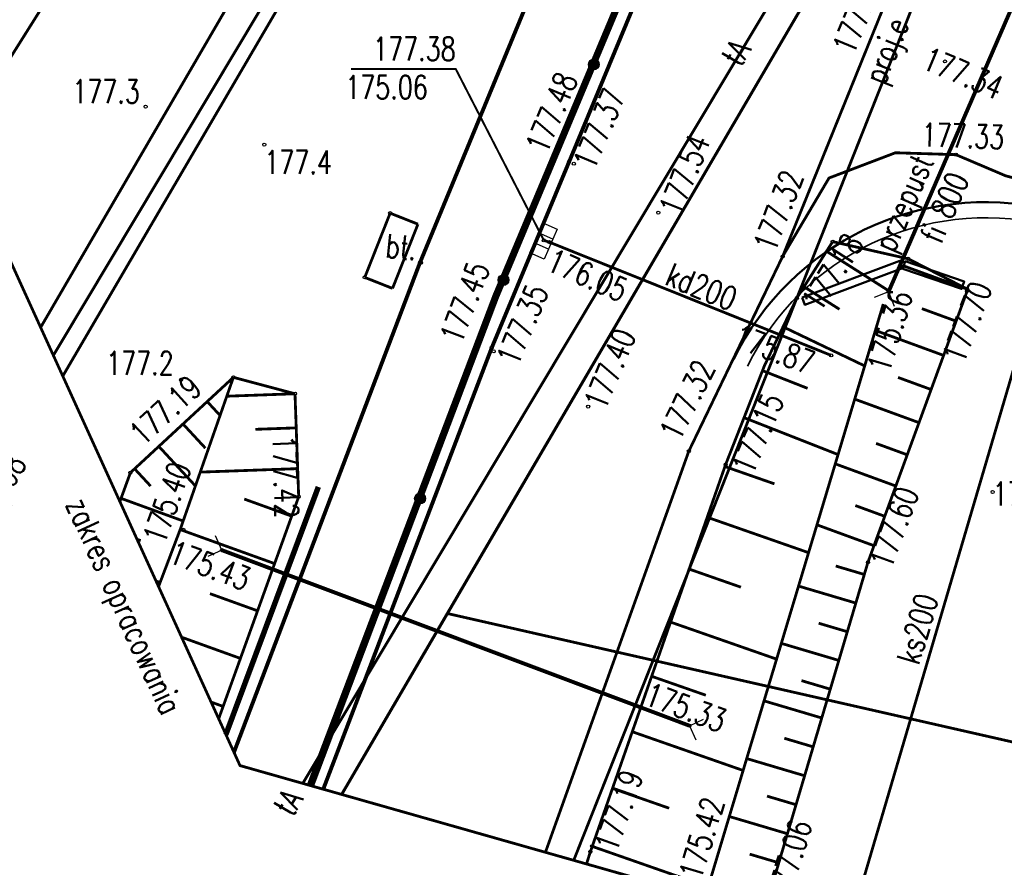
# Model space of a CAD drawing. Header units: metres. Extents: x 964 to 7125, y -212 to 9570.
# Tile 163 of 185: x 2616 to 2647, y 255 to 282. Entities that reach past the tile are written whole.
import ezdxf
from ezdxf.enums import TextEntityAlignment as Align

# ---------------------------------------------------------------- set-up
doc = ezdxf.new("R2010")
doc.units = ezdxf.units.M
for name, pattern in [('1', [1.5, 1, -0.5]), ('1053', [2, 1.5, -0.5]), ('1056', [1.5, 1, -0.5]), ('1059', [0]), ('1163', [2.5, 2, -0.5]), ('1167', [2.5, 2, -0.5]), ('2217', [2, 1.5, -0.5]), ('2218', [1, 0.5, -0.5]), ('3820', [1.75, 1.25, -0.5]), ('3901', [0]), ('CIĄGłA', [0])]:
    doc.linetypes.add(name, pattern=pattern)
for name, color, linetype, lineweight in [('AGP1_KRAWEZNIKI', 250, 'Continuous', 30), ('PODKŁAD MAPA', 7, 'Continuous', 9), ('zz-balustrada', 5, 'FENCELINE1', 35), ('zz-drogi', 250, 'Continuous', 50)]:
    doc.layers.add(name, color=color, linetype=linetype, lineweight=lineweight)
for name, color, linetype in [('Dzialki', 7, 'Continuous'), ('Kontury', 7, 'Continuous'), ('OT_Komunikacja', 7, 'Continuous'), ('OT_Rzedna', 7, 'Continuous'), ('OTK_E_T_3', 7, 'Continuous'), ('OTK_L_0', 7, 'Continuous'), ('OTK_L_1', 7, 'Continuous'), ('OTK_L_2', 7, 'Continuous'), ('OTK_L_4', 7, 'Continuous'), ('OTO_L_0', 7, 'Continuous'), ('OTR_L_1', 7, 'Continuous'), ('OTR_T_0', 7, 'Continuous'), ('OTR_T_1', 7, 'Continuous'), ('P_SUEP_L_0', 7, 'Continuous'), ('P_SUTP_E_T_0', 7, 'Continuous'), ('P_SUTP_L_0', 7, 'Continuous'), ('skarpa', 7, 'Continuous'), ('SUK_T_1', 7, 'Continuous'), ('SUKP_E_T_0', 7, 'Continuous'), ('SUKP_L_0', 7, 'Continuous'), ('SUKR_T_0', 7, 'Continuous'), ('SUWP_L_0', 7, 'Continuous'), ('telefon_D', 7, 'Continuous'), ('Uzytki', 7, 'Continuous'), ('zakres_poprawny', 7, 'Continuous')]:
    doc.layers.add(name, color=color, linetype=linetype)
doc.styles.add('STYL_ARIAL', font='simplex', dxfattribs={"width": 0.75, "oblique": 0.1})
doc.linetypes.add('FENCELINE1', pattern='A,6.35,-2.54,[133,ltypeshp.shx,S=2.54,R=0,X=-2.54,Y=0],-2.54,25.4', length=36.83)

# ---------------------------------------------------------------- blocks, each defined once
blk = doc.blocks.new('OTRS')
at = {"color": 0}
blk.add_circle((0, 0), 0.05, dxfattribs=at)
blk = doc.blocks.new('OTRN')
at = {"color": 0}
blk.add_circle((0, 0), 0.05, dxfattribs=at)
blk = doc.blocks.new('SUUS05')
at = {"color": 0}
for p, q in [((-0.5, -0.25), (-0.5, 0.25)), ((-0.5, 0.25), (0.55, 0.25)), ((-0.15, 0.25), (-0.15, -0.25)), ((0.2, 0.25), (0.2, -0.25)), ((0.55, 0.25), (0.55, -0.25)), ((0.55, -0.25), (-0.5, -0.25))]:
    blk.add_line(p, q, dxfattribs=at)
blk = doc.blocks.new('MDCP 20240606')
at = {"layer": 'Dzialki', "color": 251, "true_color": 0x636466, "const_width": 0.09}
for points in [[(6591979.22, 5737979.53), (6591992.26, 5738001.83)], [(6591972.77, 5738000.04), (6591966.1727, 5737988.7063)], [(6591975.8295, 5737973.7247), (6591979.22, 5737979.53)], [(6592005.04, 5737973.66), (6591979.22, 5737979.53)]]:
    blk.add_lwpolyline(points, dxfattribs=at)
at = {"layer": 'Kontury', "color": 251, "linetype": '2217', "true_color": 0x636466, "const_width": 0.09}
for points in [[(6592002.89, 5738020.01), (6591975.8355, 5737973.723)], [(6591966.1727, 5737988.7063), (6591972.77, 5738000.04)]]:
    blk.add_lwpolyline(points, dxfattribs=at)
at = {"layer": 'OT_Komunikacja', "color": 251, "true_color": 0x636466}
for p, q in [((6591993.38, 5737989.85), (6591992.915, 5737989.6663)), ((6591993.38, 5737989.85), (6591993.5637, 5737989.385)), ((6591971.99, 5737981.56), (6591971.7832, 5737982.0152)), ((6591971.99, 5737981.56), (6591971.5348, 5737981.3532)), ((6591986.99, 5737975.93), (6591987.4452, 5737976.1368)), ((6591986.99, 5737975.93), (6591987.1968, 5737975.4748))]:
    blk.add_line(p, q, dxfattribs=at)
at = {"layer": 'OT_Komunikacja', "color": 251, "linetype": '1059', "true_color": 0x636466, "const_width": 0.125}
blk.add_lwpolyline([(6591983.13, 5737994.02), (6591989.69, 5738009.84), (6591998.1635, 5738027.9361)], dxfattribs=at)
at = {"layer": 'OT_Komunikacja', "color": 251, "linetype": '1053', "true_color": 0x636466, "const_width": 0.09}
blk.add_lwpolyline([(6592002.67, 5737997.16), (6591999.48, 5737998.38), (6591996.67, 5738000.05), (6591995.49, 5738001.71), (6591995.35, 5738004.24), (6591989.98, 5737990.98), (6591991.47, 5737993.5), (6591993.6, 5737994.31), (6591995.54, 5737994.25), (6591997.14, 5737993.57), (6592000.61, 5737992.66), (6592001.58, 5737994.73), (6592002.67, 5737997.16)], dxfattribs=at)
at = {"layer": 'OT_Komunikacja', "color": 251, "linetype": '1', "true_color": 0x636466, "const_width": 0.125}
for points in [[(6591993.38, 5737989.85), (6591999.4, 5738003.73)], [(6591971.99, 5737981.56), (6591986.99, 5737975.93)]]:
    blk.add_lwpolyline(points, dxfattribs=at)
at = {"layer": 'OTK_L_0', "color": 251, "linetype": '1053', "true_color": 0x636466, "const_width": 0.09}
for points in [[(6591989.69, 5738009.84), (6591980.6478, 5737988.0553)], [(6591986.9708, 5737984.7353), (6591989.98, 5737990.98)], [(6591980.6478, 5737988.0553), (6591975.241, 5737973.8917)], [(6591982.3704, 5737971.8678), (6591986.9708, 5737984.7353)]]:
    blk.add_lwpolyline(points, dxfattribs=at)
at = {"layer": 'OTK_L_1', "color": 251, "true_color": 0x636466, "const_width": 0.125}
for points in [[(6591978.3438, 5737990.7823), (6591987.9498, 5738014.0543)], [(6591983.13, 5737994.02), (6591980.6478, 5737988.0553)], [(6591972.3761, 5737975.0761), (6591978.3438, 5737990.7823)], [(6591980.6478, 5737988.0553), (6591975.241, 5737973.8917)]]:
    blk.add_lwpolyline(points, dxfattribs=at)
at = {"layer": 'OTK_L_2', "color": 251, "linetype": '1056', "true_color": 0x636466, "const_width": 0.09}
for points in [[(6591987.9498, 5738014.0543), (6591978.3438, 5737990.7823)], [(6591980.7208, 5737989.7443), (6591990.4718, 5738012.9763)], [(6591978.3438, 5737990.7823), (6591972.3761, 5737975.0761)], [(6591974.7571, 5737974.0291), (6591980.7208, 5737989.7443)]]:
    blk.add_lwpolyline(points, dxfattribs=at)
at = {"layer": 'OTK_L_4', "color": 251, "linetype": '1053', "true_color": 0x636466, "const_width": 0.09}
for points in [[(6591977.3878, 5737992.3723), (6591976.5728, 5737990.3113)], [(6591978.2792, 5737992.0198), (6591977.3878, 5737992.3723)], [(6591977.4642, 5737989.9588), (6591978.2792, 5737992.0198)], [(6591976.5728, 5737990.3113), (6591977.4642, 5737989.9588)]]:
    blk.add_lwpolyline(points, dxfattribs=at)
at = {"layer": 'OTO_L_0', "color": 251, "linetype": '3901', "true_color": 0x636466, "const_width": 0.175}
for points in [[(6591983.6923, 5737996.5926), (6591985.8448, 5738001.7295)], [(6591980.7938, 5737989.6753), (6591983.6923, 5737996.5926)], [(6591978.244, 5737982.9399), (6591980.7938, 5737989.6753)], [(6591975.0838, 5737983.5903), (6591972.4591, 5737976.5645)], [(6591975.6942, 5737976.2045), (6591978.244, 5737982.9399)], [(6591972.4591, 5737976.5645), (6591972.1163, 5737975.6468)], [(6591974.8596, 5737974), (6591975.6942, 5737976.2045)]]:
    blk.add_lwpolyline(points, dxfattribs=at)
at = {"layer": 'OTO_L_0', "color": 251, "true_color": 0x636466}
for centre, radius in [((6591983.9227, 5737997.1425), 0.175), ((6591983.9227, 5737997.1425), 0.1575), ((6591983.9227, 5737997.1425), 0.14), ((6591983.9227, 5737997.1425), 0.1225), ((6591983.9227, 5737997.1425), 0.105), ((6591983.9227, 5737997.1425), 0.0875), ((6591983.9227, 5737997.1425), 0.07), ((6591983.9227, 5737997.1425), 0.0525), ((6591983.9227, 5737997.1425), 0.035), ((6591981.0242, 5737990.2252), 0.175), ((6591981.0242, 5737990.2252), 0.1575), ((6591981.0242, 5737990.2252), 0.14), ((6591981.0242, 5737990.2252), 0.1225), ((6591981.0242, 5737990.2252), 0.105), ((6591981.0242, 5737990.2252), 0.0875), ((6591981.0242, 5737990.2252), 0.07), ((6591981.0242, 5737990.2252), 0.0525), ((6591981.0242, 5737990.2252), 0.035), ((6591978.3495, 5737983.2187), 0.175), ((6591978.3495, 5737983.2187), 0.1575), ((6591978.3495, 5737983.2187), 0.14), ((6591978.3495, 5737983.2187), 0.1225), ((6591978.3495, 5737983.2187), 0.105), ((6591978.3495, 5737983.2187), 0.0875), ((6591978.3495, 5737983.2187), 0.07), ((6591978.3495, 5737983.2187), 0.0525), ((6591978.3495, 5737983.2187), 0.035)]:
    blk.add_circle(centre, radius, dxfattribs=at)
at = {"layer": 'OTR_L_1', "color": 251, "linetype": '3820', "true_color": 0x636466, "const_width": 0.09}
for points in [[(6591991.5868, 5737991.4583), (6591990.4368, 5737989.6483)], [(6591994.0118, 5737990.9083), (6591991.5868, 5737991.4583)], [(6591995.9218, 5737989.9273), (6591994.0118, 5737990.9083)], [(6591990.4368, 5737989.6483), (6591989.3998, 5737987.4833)], [(6591992.7178, 5737981.1703), (6591995.9218, 5737989.9273)], [(6591987.4884, 5737970.4149), (6591993.2118, 5737989.4583)], [(6591993.2118, 5737989.4583), (6591987.4884, 5737970.4149)], [(6591995.5487, 5737988.9075), (6591994.4501, 5737989.3095)], [(6591989.3998, 5737987.4833), (6591988.1508, 5737984.3033)], [(6591989.3358, 5737987.3203), (6591990.7818, 5737986.7524)], [(6591972.3578, 5737987.1053), (6591969.0538, 5737984.0473)], [(6591972.3578, 5737987.1053), (6591970.6508, 5737982.2233)], [(6591970.6508, 5737982.2233), (6591972.3578, 5737987.1053)], [(6591972.2944, 5737987.0466), (6591972.3255, 5737987.013)], [(6591974.3348, 5737986.5783), (6591972.3578, 5737987.1053)], [(6591994.7461, 5737986.714), (6591993.6834, 5737987.1028)], [(6591974.4528, 5737983.2743), (6591974.3348, 5737986.5783)], [(6591971.5178, 5737986.3278), (6591971.9302, 5737985.8823)], [(6591970.7412, 5737985.609), (6591971.46, 5737984.8324)], [(6591974.3739, 5737985.484), (6591973.0661, 5737985.4373)], [(6591993.9799, 5737984.6199), (6591992.9789, 5737984.9861)], [(6591988.1508, 5737984.3033), (6591983.8128, 5737971.8883)], [(6591969.0538, 5737984.0473), (6591968.7156, 5737983.119)], [(6591969.188, 5737984.1715), (6591969.7014, 5737983.6168)], [(6591988.1298, 5737984.2432), (6591989.7201, 5737983.6876)], [(6591971.8862, 5737976.1525), (6591974.4528, 5737983.2743)], [(6591974.2285, 5737982.6519), (6591972.7064, 5737983.2005)], [(6591993.2582, 5737982.6472), (6591992.3152, 5737982.9922)], [(6591970.6508, 5737982.2233), (6591969.9567, 5737980.392)], [(6591969.9567, 5737980.392), (6591970.6508, 5737982.2233)], [(6591969.2657, 5737981.9103), (6591969.3848, 5737981.8669)], [(6591989.3695, 5737969.8809), (6591992.7178, 5737981.1703)], [(6591986.9805, 5737980.954), (6591988.6435, 5737980.3729)], [(6591992.6023, 5737980.781), (6591991.6849, 5737981.0531)], [(6591969.8759, 5737980.5696), (6591970.006, 5737980.5222)], [(6591973.134, 5737979.6149), (6591971.6067, 5737980.1654)], [(6591992.0576, 5737978.9444), (6591991.1368, 5737979.2175)], [(6591991.5109, 5737977.1011), (6591990.5868, 5737977.3752)], [(6591972.0287, 5737976.5478), (6591971.643, 5737976.6867)], [(6591990.9622, 5737975.2511), (6591990.0347, 5737975.5262)], [(6591990.4116, 5737973.3945), (6591989.4807, 5737973.6705)], [(6591983.8128, 5737971.8883), (6591983.6896, 5737971.4933)], [(6591989.8589, 5737971.531), (6591988.9246, 5737971.8081)]]:
    blk.add_lwpolyline(points, dxfattribs=at)
at = {"layer": 'P_SUEP_L_0', "color": 251, "linetype": '1163', "true_color": 0x636466, "const_width": 0.09}
blk.add_lwpolyline([(6591983.2779, 5737971.6102), (6591996.827, 5738005.744)], dxfattribs=at)
at = {"layer": 'P_SUTP_L_0', "color": 251, "linetype": '1167', "true_color": 0x636466, "const_width": 0.09}
for points in [[(6591991.0721, 5738028.7278), (6591966.5813, 5737987.8086)], [(6591966.8832, 5737987.1452), (6591991.2132, 5738028.7423)]]:
    blk.add_lwpolyline(points, dxfattribs=at)
at = {"layer": 'skarpa', "color": 251, "true_color": 0x636466, "const_width": 0.09}
for points in [[(6591991.3905, 5737991.1493), (6591993.4299, 5737989.8536)], [(6591995.9218, 5737989.9273), (6591993.8823, 5737990.6735)], [(6591990.6675, 5737990.0114), (6591991.8055, 5737989.2883)], [(6591989.9953, 5737988.7265), (6591992.6148, 5737987.4718)], [(6591995.1467, 5737987.8089), (6591992.9569, 5737988.6101)], [(6591974.3348, 5737986.5783), (6591972.1462, 5737986.5001)], [(6591994.3573, 5737985.6513), (6591992.2945, 5737986.406)], [(6591988.7434, 5737985.8121), (6591991.7599, 5737984.6273)], [(6591969.9646, 5737984.8903), (6591971.1395, 5737983.6209)], [(6591993.6137, 5737983.6188), (6591991.6704, 5737984.3298)], [(6591974.4206, 5737984.1762), (6591971.2946, 5737984.0645)], [(6591968.7533, 5737983.2226), (6591970.7463, 5737982.4963)], [(6591987.5616, 5737982.617), (6591990.8141, 5737981.4805)], [(6591992.9131, 5737981.7042), (6591991.0826, 5737982.3739)], [(6591973.68, 5737981.1298), (6591970.6502, 5737982.2217)], [(6591992.3302, 5737979.8635), (6591990.492, 5737980.4087)], [(6591986.3863, 5737979.2533), (6591989.7875, 5737978.0649)], [(6591972.5836, 5737978.0876), (6591970.6958, 5737978.7679)], [(6591991.7845, 5737978.0236), (6591989.9396, 5737978.5708)], [(6591985.7786, 5737977.5142), (6591987.5177, 5737976.9066)], [(6591991.2368, 5737976.177), (6591989.3852, 5737976.7261)], [(6591985.1572, 5737975.7358), (6591988.714, 5737974.493)], [(6591990.6872, 5737974.3236), (6591988.8288, 5737974.8748)], [(6591984.5217, 5737973.9172), (6591986.3404, 5737973.2817)], [(6591990.1355, 5737972.4636), (6591988.2703, 5737973.0168)], [(6591983.8719, 5737972.0574), (6591987.5914, 5737970.7578)]]:
    blk.add_lwpolyline(points, dxfattribs=at)
at = {"layer": 'SUKP_L_0', "color": 251, "true_color": 0x636466, "const_width": 0.09}
for points in [[(6591999.111, 5737993.212), (6591990.066, 5737962.477)], [(6591982.32, 5737991.5), (6591982.5, 5737991.44)], [(6591982.5, 5737991.44), (6591991.54, 5737987.81)]]:
    blk.add_lwpolyline(points, dxfattribs=at)
at = {"layer": 'SUKR_T_0', "color": 251, "true_color": 0x636466, "const_width": 0.065}
blk.add_lwpolyline([(6591982.32, 5737991.5), (6591979.4913, 5737997.0008), (6591976.1366, 5737997.0008)], dxfattribs=at)
at = {"layer": 'SUWP_L_0', "color": 251, "true_color": 0x636466, "const_width": 0.09}
blk.add_lwpolyline([(6591963.4803, 5737994.622), (6591972.2199, 5738008.5171), (6591976.945, 5738015.467), (6591986.2159, 5738028.2301)], dxfattribs=at)
at = {"layer": 'telefon_D', "color": 251, "true_color": 0x636466, "const_width": 0.09}
blk.add_lwpolyline([(6592005.2559, 5738025.2947), (6591974.5844, 5737974.0781)], dxfattribs=at)
at = {"layer": 'Uzytki', "color": 251, "linetype": '2218', "true_color": 0x636466, "const_width": 0.09}
for points in [[(6592002.89, 5738020.01), (6591975.8355, 5737973.723)], [(6591966.1727, 5737988.7063), (6591972.77, 5738000.04)]]:
    blk.add_lwpolyline(points, dxfattribs=at)
at = {"layer": 'zakres_poprawny', "color": 251, "linetype": '1', "true_color": 0x636466, "const_width": 0.09}
blk.add_lwpolyline([(6591998.3993, 5738028.4013), (6591996.46, 5738029.28), (6591966.31, 5738026.19), (6591956.75, 5738009.41), (6591972.57, 5737974.65), (6591989.76, 5737969.77), (6591982.85, 5737945.44), (6592001.21, 5737899.93), (6592024.23, 5737894.9), (6592058.8365, 5737922.2224)], dxfattribs=at)
at = {"layer": 'OT_Rzedna', "color": 251, "true_color": 0x636466}
for name, p in [('OTRS', (6591995.19, 5737997.24)), ('OTRN', (6591969.54, 5737995.79)), ('OTRS', (6591995.54, 5737994.25)), ('OTRS', (6591983.13, 5737994.02)), ('OTRS', (6591983.28, 5737993.96)), ('OTRS', (6591985.99, 5737992.39)), ('OTRS', (6591991.59, 5737991.46)), ('OTRS', (6591989.98, 5737990.98)), ('OTRS', (6591993.38, 5737989.85)), ('OTRS', (6591995.9, 5737989.87)), ('OTRN', (6591970.68, 5737987.03)), ('OTRN', (6591996.72, 5737983.43)), ('OTRS', (6591970.75, 5737982.22)), ('OTRS', (6591971.99, 5737981.56)), ('OTRS', (6591986.99, 5737975.93)), ('OTRS', (6591983.87, 5737972.06))]:
    blk.add_blockref(name, p, dxfattribs=at)
at = {"layer": 'OTR_T_0', "color": 251, "true_color": 0x636466, "rotation": 67.00168}
for p in [(6591977.3878, 5737992.3723), (6591994.0118, 5737990.9083), (6591978.3438, 5737990.7823), (6591978.3788, 5737990.7813), (6591976.5728, 5737990.3113), (6591990.4368, 5737989.6483), (6591980.6478, 5737988.0553), (6591980.7118, 5737987.9373), (6591972.3578, 5737987.1053), (6591974.3348, 5737986.5783), (6591983.7408, 5737986.1673), (6591986.9708, 5737984.7353), (6591988.1508, 5737984.3033), (6591969.0538, 5737984.0473), (6591974.4528, 5737983.2743), (6591992.7178, 5737981.1703), (6591983.8128, 5737971.8883)]:
    blk.add_blockref('OTRS', p, dxfattribs=at)
at = {"layer": 'OTR_T_1', "color": 251, "true_color": 0x636466}
blk.add_blockref('OTRN', (6591973.35, 5737994.57), dxfattribs=at)
at = {"layer": 'SUK_T_1', "color": 251, "true_color": 0x636466, "rotation": 246.50936}
blk.add_blockref('SUUS05', (6591982.32, 5737991.5), dxfattribs=at)
at = {"layer": 'SUKR_T_0', "color": 251, "true_color": 0x636466}
for p in [(6591982.32, 5737991.5), (6591982.5, 5737991.44), (6591991.54, 5737987.81)]:
    blk.add_blockref('OTRS', p, dxfattribs=at)
at = {"layer": 'OT_Komunikacja', "color": 251, "true_color": 0x636466, "style": 'STYL_ARIAL', "width": 0.75}
for s, p in [('przepust', (6591994.4926, 5737994.1854)), ('fi 800', (6591995.6386, 5737993.6124))]:
    blk.add_text(s, height=0.75, rotation=66.5528, dxfattribs=at).set_placement(p, align=Align.MIDDLE_RIGHT)
at = {"layer": 'OT_Rzedna', "color": 251, "true_color": 0x636466, "style": 'STYL_ARIAL', "width": 0.75}
blk.add_text('177.38', height=0.75, rotation=67.9532, dxfattribs=at).set_placement((6591992.9621, 5737998.5564), align=Align.BOTTOM_CENTER)
for s, rotation, p in [('177.34', 337.0229, (6591994.553, 5737997.3801)), ('177.54', 68.1659, (6591986.3428, 5737992.3762)), ('175.43', 339.2538, (6591970.3665, 5737981.5359)), ('175.33', 339.5621, (6591985.632, 5737976.9772))]:
    blk.add_text(s, height=0.75, rotation=rotation, dxfattribs=at).set_placement(p, align=Align.MIDDLE_LEFT)
for s, p in [('177.3', (6591967.1862, 5737996.2752)), ('177.2', (6591968.2727, 5737987.5619)), ('177.3', (6591996.72, 5737983.3675))]:
    blk.add_text(s, height=0.75, dxfattribs=at).set_placement(p, align=Align.MIDDLE_LEFT)
for s, rotation, p in [('177.48', 67.3325, (6591982.6125, 5737994.1426)), ('177.32', 69.43, (6591989.941, 5737990.9946)), ('177.19', 70.7398, (6591984.8578, 5737971.7546)), ('175.42', 73.1219, (6591987.5717, 5737970.8752))]:
    blk.add_text(s, height=0.75, rotation=rotation, dxfattribs=at).set_placement(p, align=Align.BOTTOM_LEFT)
for s, rotation, p in [('177.37', 67.4759, (6591983.2403, 5737993.9947)), ('177.06', 73.2732, (6591989.4592, 5737970.4442))]:
    blk.add_text(s, height=0.75, rotation=rotation, dxfattribs=at).set_placement(p, align=Align.TOP_LEFT)
for s, rotation, p in [('177.33', 358.2285, (6591997.0733, 5737994.2084)), ('177.18', 57.312, (6591992.8044, 5737991.271))]:
    blk.add_text(s, height=0.75, rotation=rotation, dxfattribs=at).set_placement(p, align=Align.BOTTOM_RIGHT)
for s, rotation, p in [('177.70', 69.5508, (6591996.0164, 5737990.2498)), ('175.40', 70.7277, (6591970.3093, 5737984.4573))]:
    blk.add_text(s, height=0.75, rotation=rotation, dxfattribs=at).set_placement(p, align=Align.TOP_RIGHT)
blk.add_text('175.36', height=0.75, rotation=73.272, dxfattribs=at).set_placement((6591993.8073, 5737989.8564), align=Align.MIDDLE_RIGHT)
at = {"layer": 'OTK_E_T_3', "color": 251, "true_color": 0x636466, "style": 'STYL_ARIAL', "width": 0.75}
blk.add_text('bt.', height=0.75, rotation=354.319, dxfattribs=at).set_placement((6591978.1789, 5737990.64), align=Align.BOTTOM_RIGHT)
at = {"layer": 'OTR_T_0', "color": 251, "true_color": 0x636466, "style": 'STYL_ARIAL', "width": 0.75}
blk.add_text('177.45', height=0.75, rotation=69.2649, dxfattribs=at).set_placement((6591979.876, 5737988.0607), align=Align.BOTTOM_LEFT)
for s, rotation, p in [('177.35', 67.4585, (6591980.7817, 5737987.7151)), ('177.40', 67.4585, (6591983.5852, 5737986.2927)), ('177.32', 64.1746, (6591986.0028, 5737985.3488)), ('177.15', 67, (6591988.3234, 5737984.23)), ('177.60', 69.9035, (6591992.755, 5737981.1753))]:
    blk.add_text(s, height=0.75, rotation=rotation, dxfattribs=at).set_placement(p, align=Align.TOP_LEFT)
blk.add_text('177.19', height=0.75, rotation=42.7856, dxfattribs=at).set_placement((6591970.8924, 5737987.2276), align=Align.TOP_RIGHT)
blk.add_text('177.42', height=0.75, rotation=272.0454, dxfattribs=at).set_placement((6591973.4788, 5737982.5707), align=Align.BOTTOM_RIGHT)
at = {"layer": 'OTR_T_1', "color": 251, "true_color": 0x636466, "style": 'STYL_ARIAL', "width": 0.75}
blk.add_text('177.4', height=0.75, dxfattribs=at).set_placement((6591973.35, 5737994.3825), align=Align.TOP_LEFT)
at = {"layer": 'P_SUEP_L_0', "color": 251, "true_color": 0x636466, "style": 'STYL_ARIAL', "width": 0.75}
blk.add_text('proj.e', height=0.75, rotation=68.3498, dxfattribs=at).set_placement((6591992.5566, 5737996.7283), align=Align.TOP_LEFT)
at = {"layer": 'P_SUTP_E_T_0', "color": 251, "true_color": 0x636466, "style": 'STYL_ARIAL', "width": 0.75}
blk.add_text('t światłowodowa ZUDP 220/08', height=0.75, rotation=59.6767, dxfattribs=at).set_placement((6591959.2183, 5737974.6665), align=Align.TOP_LEFT)
at = {"layer": 'SUKP_E_T_0', "color": 251, "true_color": 0x636466, "style": 'STYL_ARIAL', "width": 0.75}
for s, rotation, p in [('kd200', 337.6403, (6591987.38, 5737990.0098)), ('ks200', 73.686, (6591994.3079, 5737979.0383))]:
    blk.add_text(s, height=0.75, rotation=rotation, dxfattribs=at).set_placement(p, align=Align.MIDDLE_CENTER)
at = {"layer": 'SUKR_T_0', "color": 251, "true_color": 0x636466, "style": 'STYL_ARIAL', "width": 0.75}
blk.add_text('177.38', height=0.75, dxfattribs=at).set_placement((6591979.4913, 5737997.0425), align=Align.BOTTOM_RIGHT)
blk.add_text('175.06', height=0.75, dxfattribs=at).set_placement((6591975.9468, 5737996.7877), align=Align.TOP_LEFT)
blk.add_text('176.05', height=0.75, rotation=336.4502, dxfattribs=at).set_placement((6591982.5042, 5737990.9108), align=Align.MIDDLE_LEFT)
blk.add_text('175.87', height=0.75, rotation=339.7451, dxfattribs=at).set_placement((6591990.9574, 5737987.5408), align=Align.MIDDLE_RIGHT)
at = {"layer": 'telefon_D', "color": 251, "true_color": 0x636466, "style": 'STYL_ARIAL', "width": 0.75}
for p in [(6591988.4907, 5737997.5203), (6591974.1137, 5737973.4664)]:
    blk.add_text('tA', height=0.75, rotation=59.0844, dxfattribs=at).set_placement(p, align=Align.MIDDLE_CENTER)
at = {"layer": 'zakres_poprawny', "color": 251, "true_color": 0x636466, "style": 'STYL_ARIAL', "width": 0.75}
blk.add_text('zakres opracowania', height=0.75, rotation=294.4713, dxfattribs=at).set_placement((6591966.7585, 5737982.9443), align=Align.BOTTOM_LEFT)
blk = doc.blocks.new('drogowe 20250115 oddziaływanie')
at = {"layer": 'zz-balustrada', "ltscale": 0.05}
blk.add_arc((2315.117, 274.074), 8.5, 77.1695, 153.8755, dxfattribs=at)
at = {"layer": 'zz-drogi'}
for points in [[(2309.237, 280.014), (2312.364, 281.191), (2312.452, 280.957), (2309.325, 279.78)], [(2312.542, 281.177), (2314.434, 280.527), (2314.352, 280.291), (2312.461, 280.941)]]:
    blk.add_lwpolyline(points, close=True, dxfattribs=at)
blk.add_arc((2315.117, 274.074), 9, 77.1695, 153.8755, dxfattribs=at)

msp = doc.modelspace()

# ---------------------------------------------------------------- block references
at = {"layer": 'AGP1_KRAWEZNIKI', "color": 160, "linetype": 'CIĄGłA', "lineweight": 0, "true_color": 0x2e2eff}
msp.add_blockref('drogowe 20250115 oddziaływanie', (331.602, -6.615), dxfattribs=at)
at = {"layer": 'PODKŁAD MAPA', "linetype": 'ByBlock'}
msp.add_blockref('MDCP 20240606', (-6589349.772, -5737716.265), dxfattribs=at)

doc.saveas('drawing.dxf')
